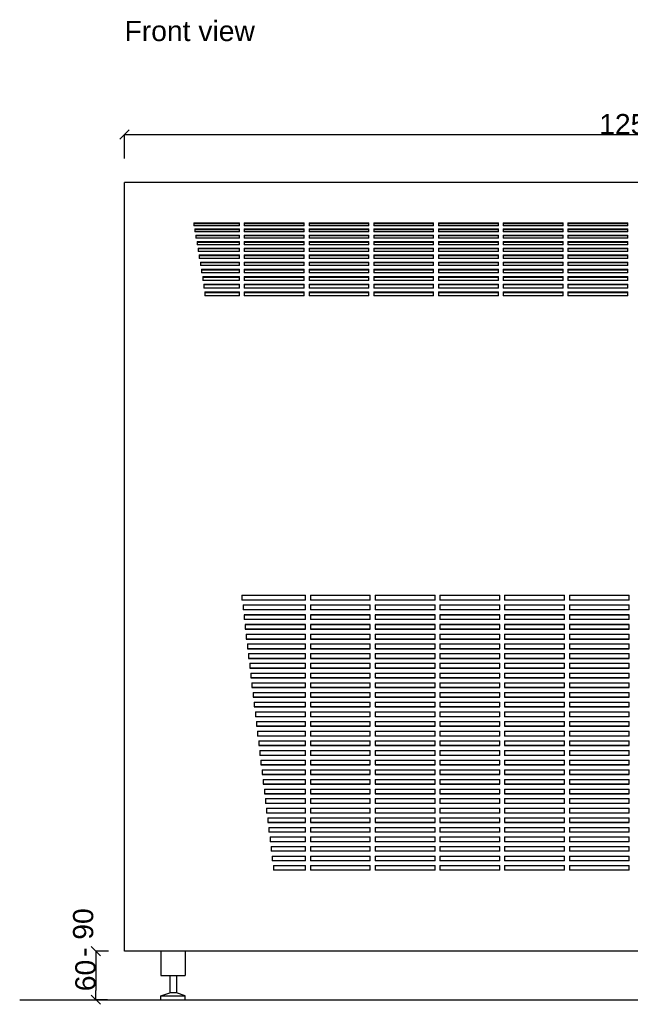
# Model space of a CAD drawing. Extents: x -170 to 4180, y -66 to 2750.
# Tile 1 of 5: x -130 to 625, y -66 to 1151. Entities that reach past the tile are written whole.
import ezdxf

# ---------------------------------------------------------------- set-up
doc = ezdxf.new("R2010")
doc.units = 0
doc.header["$MEASUREMENT"] = 0
for name, color, linetype in [('Osa(ISO)', 7, 'Continuous'), ('Textové bloky', 7, 'Continuous'), ('Viditelné hrany(ISO)', 7, 'Continuous'), ('Čáry', 7, 'Continuous')]:
    doc.layers.add(name, color=color, linetype=linetype)
doc.styles.add('GENERATED_STYLE_1', font='ARIAL.ttf')
doc.styles.add('GENERATED_STYLE_2', font='ARIAL.ttf')
doc.dimstyles.new('Peter', dxfattribs={"dimtxt": 25, "dimasz": 11.4, "dimexe": 0.18, "dimexo": 0, "dimgap": 0.09, "dimtad": 1, "dimdec": 0, "dimlfac": 0.9995, "dimzin": 0, "dimdsep": 46, "dimtxsty": 'GENERATED_STYLE_1', "dimblk": 'ARROWHEAD_6', "dimblk1": 'ARROWHEAD_6', "dimblk2": 'ARROWHEAD_6', "dimcen": 0.09, "dimclrd": 7, "dimclre": 7, "dimclrt": 7, "dimazin": 0, "dimtfac": 1, "dimtdec": 4, "dimtmove": 0, "dimatfit": 0, "dimfxl": 1, "dimtolj": 1, "dimtzin": 0, "dimarcsym": 0})

# ---------------------------------------------------------------- blocks, each defined once
blk = doc.blocks.new('ARROWHEAD_6')
at = {"color": 0, "linetype": 'Continuous'}
for p, q in [((0, 0), (-1, 0)), ((-0.5, -0.5), (0.5, 0.5))]:
    blk.add_line(p, q, dxfattribs=at)
blk = doc.blocks.new('*D80')
at = {"color": 7, "linetype": 'Continuous', "lineweight": -2}
for p, q in [((-20, 0), (-35.6, 0)), ((-35.4, -11.4), (-35.4, -48.5)), ((-20.9, -59.9), (-35.6, -59.9))]:
    blk.add_line(p, q, dxfattribs=at)
at = {"layer": 'Defpoints', "color": 0}
for p in [(-20, 0), (-35.4, -59.9), (-20.9, -59.9)]:
    blk.add_point(p, dxfattribs=at)
at = {"color": 7, "lineweight": -2, "xscale": 11.4, "yscale": 11.4, "zscale": 11.4}
for p, rotation in [((-35.4, 0), 90), ((-35.4, -59.9), 270)]:
    blk.add_blockref('ARROWHEAD_6', p, dxfattribs=dict(at, rotation=rotation))
at = {"color": 7, "linetype": 'Continuous', "lineweight": 0, "insert": (-48.2, -30), "char_height": 25, "attachment_point": 5, "rotation": 90, "style": 'GENERATED_STYLE_1'}
blk.add_mtext('\\A1;60', dxfattribs=at)
blk = doc.blocks.new('*D82')
at = {"color": 7, "linetype": 'Continuous', "lineweight": -2}
for p, q in [((0, 979.7), (0, 1009.6)), ((11.4, 1009.4), (1239.4, 1009.4)), ((1250.8, 978.1), (1250.8, 1009.6))]:
    blk.add_line(p, q, dxfattribs=at)
at = {"layer": 'Defpoints', "color": 0}
for p in [(1250.8, 1009.4), (0, 979.7), (1250.8, 978.1)]:
    blk.add_point(p, dxfattribs=at)
at = {"color": 7, "lineweight": -2, "xscale": 11.4, "yscale": 11.4, "zscale": 11.4, "rotation": 180}
blk.add_blockref('ARROWHEAD_6', (0, 1009.4), dxfattribs=at)
at = {"color": 7, "lineweight": -2, "xscale": 11.4, "yscale": 11.4, "zscale": 11.4}
blk.add_blockref('ARROWHEAD_6', (1250.8, 1009.4), dxfattribs=at)
at = {"color": 7, "linetype": 'Continuous', "lineweight": 0, "insert": (625.4, 1022.2), "char_height": 25, "attachment_point": 5, "style": 'GENERATED_STYLE_1'}
blk.add_mtext('\\A1;1250', dxfattribs=at)

msp = doc.modelspace()

# ---------------------------------------------------------------- linework, layer by layer
at = {"layer": 'Osa(ISO)', "color": 7, "linetype": 'Continuous'}
for p, q in [((45, 0), (45, -30)), ((75, 0), (75, -30)), ((45, -30), (75, -30)), ((56, -30), (56, -51.6)), ((64, -30), (64, -51.6)), ((45, -55), (56, -51.6)), ((45, -60), (45, -55)), ((45, -55), (75, -55)), ((45, -60), (75, -60)), ((64, -51.6), (56, -51.6)), ((75, -55), (64, -51.6)), ((75, -60), (75, -55))]:
    msp.add_line(p, q, dxfattribs=at)
at = {"layer": 'Viditelné hrany(ISO)', "color": 7, "linetype": 'Continuous'}
for p, q in [((1250, 950), (0, 950)), ((0, 949.8), (0, 950)), ((0, 716), (0, 949.8)), ((85.5, 900.4), (142, 900.4)), ((85.5, 900.4), (85.5, 896.7)), ((142, 899.2), (85.5, 899.2)), ((142, 896.7), (85.5, 896.7)), ((86.9, 892.9), (142, 892.9)), ((86.9, 892.9), (86.9, 889.1)), ((142, 891.8), (86.9, 891.8)), ((142, 889.1), (86.9, 889.1)), ((142, 896.7), (142, 900.4)), ((142, 889.1), (142, 892.9)), ((148, 900.4), (222, 900.4)), ((148, 900.4), (148, 896.7)), ((222, 899.2), (148, 899.2)), ((222, 896.7), (148, 896.7)), ((148, 892.9), (222, 892.9)), ((148, 892.9), (148, 889.1)), ((222, 891.8), (148, 891.8)), ((222, 889.1), (148, 889.1)), ((222, 896.7), (222, 900.4)), ((222, 889.1), (222, 892.9)), ((228, 900.4), (302, 900.4)), ((228, 900.4), (228, 896.7)), ((302, 899.2), (228, 899.2)), ((302, 896.7), (228, 896.7)), ((228, 892.9), (302, 892.9)), ((228, 892.9), (228, 889.1)), ((302, 891.8), (228, 891.8)), ((302, 889.1), (228, 889.1)), ((302, 896.7), (302, 900.4)), ((302, 889.1), (302, 892.9)), ((308, 900.4), (382, 900.4)), ((308, 900.4), (308, 896.7)), ((382, 899.2), (308, 899.2)), ((382, 896.7), (308, 896.7)), ((308, 892.9), (382, 892.9)), ((308, 892.9), (308, 889.1)), ((382, 891.8), (308, 891.8)), ((382, 889.1), (308, 889.1)), ((382, 896.7), (382, 900.4)), ((382, 889.1), (382, 892.9)), ((388, 900.4), (462, 900.4)), ((388, 900.4), (388, 896.7)), ((462, 899.2), (388, 899.2)), ((462, 896.7), (388, 896.7)), ((388, 892.9), (462, 892.9)), ((388, 892.9), (388, 889.1)), ((462, 891.8), (388, 891.8)), ((462, 889.1), (388, 889.1)), ((462, 896.7), (462, 900.4)), ((462, 889.1), (462, 892.9)), ((468, 900.4), (542, 900.4)), ((468, 900.4), (468, 896.7)), ((542, 899.2), (468, 899.2)), ((542, 896.7), (468, 896.7)), ((468, 892.9), (542, 892.9)), ((468, 892.9), (468, 889.1)), ((542, 891.8), (468, 891.8)), ((542, 889.1), (468, 889.1)), ((542, 896.7), (542, 900.4)), ((542, 889.1), (542, 892.9)), ((548, 900.4), (622, 900.4)), ((548, 900.4), (548, 896.7)), ((622, 899.2), (548, 899.2)), ((622, 896.7), (548, 896.7)), ((548, 892.9), (622, 892.9)), ((548, 892.9), (548, 889.1)), ((622, 891.8), (548, 891.8)), ((622, 889.1), (548, 889.1)), ((622, 896.7), (622, 900.4)), ((622, 889.1), (622, 892.9)), ((88.3, 885.2), (142, 885.2)), ((88.3, 885.2), (88.3, 881.3)), ((142, 884.1), (88.3, 884.1)), ((142, 881.3), (88.3, 881.3)), ((89.7, 877.3), (142, 877.3)), ((89.7, 877.3), (89.7, 873.2)), ((142, 881.3), (142, 885.2)), ((142, 873.2), (142, 877.3)), ((148, 885.2), (222, 885.2)), ((148, 885.2), (148, 881.3)), ((222, 884.1), (148, 884.1)), ((222, 881.3), (148, 881.3)), ((148, 877.3), (222, 877.3)), ((148, 877.3), (148, 873.2)), ((222, 881.3), (222, 885.2)), ((222, 873.2), (222, 877.3)), ((228, 885.2), (302, 885.2)), ((228, 885.2), (228, 881.3)), ((302, 884.1), (228, 884.1)), ((302, 881.3), (228, 881.3)), ((228, 877.3), (302, 877.3)), ((228, 877.3), (228, 873.2)), ((302, 881.3), (302, 885.2)), ((302, 873.2), (302, 877.3)), ((308, 885.2), (382, 885.2)), ((308, 885.2), (308, 881.3)), ((382, 884.1), (308, 884.1)), ((382, 881.3), (308, 881.3)), ((308, 877.3), (382, 877.3)), ((308, 877.3), (308, 873.2)), ((382, 881.3), (382, 885.2)), ((382, 873.2), (382, 877.3)), ((388, 885.2), (462, 885.2)), ((388, 885.2), (388, 881.3)), ((462, 884.1), (388, 884.1)), ((462, 881.3), (388, 881.3)), ((388, 877.3), (462, 877.3)), ((388, 877.3), (388, 873.2)), ((462, 881.3), (462, 885.2)), ((462, 873.2), (462, 877.3)), ((468, 885.2), (542, 885.2)), ((468, 885.2), (468, 881.3)), ((542, 884.1), (468, 884.1)), ((542, 881.3), (468, 881.3)), ((468, 877.3), (542, 877.3)), ((468, 877.3), (468, 873.2)), ((542, 881.3), (542, 885.2)), ((542, 873.2), (542, 877.3)), ((548, 885.2), (622, 885.2)), ((548, 885.2), (548, 881.3)), ((622, 884.1), (548, 884.1)), ((622, 881.3), (548, 881.3)), ((548, 877.3), (622, 877.3)), ((548, 877.3), (548, 873.2)), ((622, 881.3), (622, 885.2)), ((622, 873.2), (622, 877.3)), ((142, 876.2), (89.7, 876.2)), ((142, 873.2), (89.7, 873.2)), ((91.1, 869), (142, 869)), ((91.1, 869), (91.1, 864.8)), ((142, 868), (91.1, 868)), ((142, 864.8), (91.1, 864.8)), ((142, 864.8), (142, 869)), ((222, 876.2), (148, 876.2)), ((222, 873.2), (148, 873.2)), ((148, 869), (222, 869)), ((148, 869), (148, 864.8)), ((222, 868), (148, 868)), ((222, 864.8), (148, 864.8)), ((222, 864.8), (222, 869)), ((302, 876.2), (228, 876.2)), ((302, 873.2), (228, 873.2)), ((228, 869), (302, 869)), ((228, 869), (228, 864.8)), ((302, 868), (228, 868)), ((302, 864.8), (228, 864.8)), ((302, 864.8), (302, 869)), ((382, 876.2), (308, 876.2)), ((382, 873.2), (308, 873.2)), ((308, 869), (382, 869)), ((308, 869), (308, 864.8)), ((382, 868), (308, 868)), ((382, 864.8), (308, 864.8)), ((382, 864.8), (382, 869)), ((462, 876.2), (388, 876.2)), ((462, 873.2), (388, 873.2)), ((388, 869), (462, 869)), ((388, 869), (388, 864.8)), ((462, 868), (388, 868)), ((462, 864.8), (388, 864.8)), ((462, 864.8), (462, 869)), ((542, 876.2), (468, 876.2)), ((542, 873.2), (468, 873.2)), ((468, 869), (542, 869)), ((468, 869), (468, 864.8)), ((542, 868), (468, 868)), ((542, 864.8), (468, 864.8)), ((542, 864.8), (542, 869)), ((622, 876.2), (548, 876.2)), ((622, 873.2), (548, 873.2)), ((548, 869), (622, 869)), ((548, 869), (548, 864.8)), ((622, 868), (548, 868)), ((622, 864.8), (548, 864.8)), ((622, 864.8), (622, 869)), ((92.4, 860.6), (142, 860.6)), ((92.4, 860.6), (92.4, 856.3)), ((142, 859.5), (92.4, 859.5)), ((142, 856.3), (92.4, 856.3)), ((142, 856.3), (142, 860.6)), ((148, 860.6), (222, 860.6)), ((148, 860.6), (148, 856.3)), ((222, 859.5), (148, 859.5)), ((222, 856.3), (148, 856.3)), ((222, 856.3), (222, 860.6)), ((228, 860.6), (302, 860.6)), ((228, 860.6), (228, 856.3)), ((302, 859.5), (228, 859.5)), ((302, 856.3), (228, 856.3)), ((302, 856.3), (302, 860.6)), ((308, 860.6), (382, 860.6)), ((308, 860.6), (308, 856.3)), ((382, 859.5), (308, 859.5)), ((382, 856.3), (308, 856.3)), ((382, 856.3), (382, 860.6)), ((388, 860.6), (462, 860.6)), ((388, 860.6), (388, 856.3)), ((462, 859.5), (388, 859.5)), ((462, 856.3), (388, 856.3)), ((462, 856.3), (462, 860.6)), ((468, 860.6), (542, 860.6)), ((468, 860.6), (468, 856.3)), ((542, 859.5), (468, 859.5)), ((542, 856.3), (468, 856.3)), ((542, 856.3), (542, 860.6)), ((548, 860.6), (622, 860.6)), ((548, 860.6), (548, 856.3)), ((622, 859.5), (548, 859.5)), ((622, 856.3), (548, 856.3)), ((622, 856.3), (622, 860.6)), ((93.8, 851.9), (142, 851.9)), ((93.8, 851.9), (93.8, 847.5)), ((142, 850.9), (93.8, 850.9)), ((142, 847.5), (93.8, 847.5)), ((95.2, 843), (142, 843)), ((95.2, 843), (95.2, 838.4)), ((142, 842), (95.2, 842)), ((142, 847.5), (142, 851.9)), ((142, 838.4), (142, 843)), ((148, 851.9), (222, 851.9)), ((148, 851.9), (148, 847.5)), ((222, 850.9), (148, 850.9)), ((222, 847.5), (148, 847.5)), ((148, 843), (222, 843)), ((148, 843), (148, 838.4)), ((222, 842), (148, 842)), ((222, 847.5), (222, 851.9)), ((222, 838.4), (222, 843)), ((228, 851.9), (302, 851.9)), ((228, 851.9), (228, 847.5)), ((302, 850.9), (228, 850.9)), ((302, 847.5), (228, 847.5)), ((228, 843), (302, 843)), ((228, 843), (228, 838.4)), ((302, 842), (228, 842)), ((302, 847.5), (302, 851.9)), ((302, 838.4), (302, 843)), ((308, 851.9), (382, 851.9)), ((308, 851.9), (308, 847.5)), ((382, 850.9), (308, 850.9)), ((382, 847.5), (308, 847.5)), ((308, 843), (382, 843)), ((308, 843), (308, 838.4)), ((382, 842), (308, 842)), ((382, 847.5), (382, 851.9)), ((382, 838.4), (382, 843)), ((388, 851.9), (462, 851.9)), ((388, 851.9), (388, 847.5)), ((462, 850.9), (388, 850.9)), ((462, 847.5), (388, 847.5)), ((388, 843), (462, 843)), ((388, 843), (388, 838.4)), ((462, 842), (388, 842)), ((462, 847.5), (462, 851.9)), ((462, 838.4), (462, 843)), ((468, 851.9), (542, 851.9)), ((468, 851.9), (468, 847.5)), ((542, 850.9), (468, 850.9)), ((542, 847.5), (468, 847.5)), ((468, 843), (542, 843)), ((468, 843), (468, 838.4)), ((542, 842), (468, 842)), ((542, 847.5), (542, 851.9)), ((542, 838.4), (542, 843)), ((548, 851.9), (622, 851.9)), ((548, 851.9), (548, 847.5)), ((622, 850.9), (548, 850.9)), ((622, 847.5), (548, 847.5)), ((548, 843), (622, 843)), ((548, 843), (548, 838.4)), ((622, 842), (548, 842)), ((622, 847.5), (622, 851.9)), ((622, 838.4), (622, 843)), ((142, 838.4), (95.2, 838.4)), ((96.6, 833.8), (142, 833.8)), ((96.6, 833.8), (96.6, 829.2)), ((142, 832.9), (96.6, 832.9)), ((142, 829.2), (96.6, 829.2)), ((142, 829.2), (142, 833.8)), ((222, 838.4), (148, 838.4)), ((148, 833.8), (222, 833.8)), ((148, 833.8), (148, 829.2)), ((222, 832.9), (148, 832.9)), ((222, 829.2), (148, 829.2)), ((222, 829.2), (222, 833.8)), ((302, 838.4), (228, 838.4)), ((228, 833.8), (302, 833.8)), ((228, 833.8), (228, 829.2)), ((302, 832.9), (228, 832.9)), ((302, 829.2), (228, 829.2)), ((302, 829.2), (302, 833.8)), ((382, 838.4), (308, 838.4)), ((308, 833.8), (382, 833.8)), ((308, 833.8), (308, 829.2)), ((382, 832.9), (308, 832.9)), ((382, 829.2), (308, 829.2)), ((382, 829.2), (382, 833.8)), ((462, 838.4), (388, 838.4)), ((388, 833.8), (462, 833.8)), ((388, 833.8), (388, 829.2)), ((462, 832.9), (388, 832.9)), ((462, 829.2), (388, 829.2)), ((462, 829.2), (462, 833.8)), ((542, 838.4), (468, 838.4)), ((468, 833.8), (542, 833.8)), ((468, 833.8), (468, 829.2)), ((542, 832.9), (468, 832.9)), ((542, 829.2), (468, 829.2)), ((542, 829.2), (542, 833.8)), ((622, 838.4), (548, 838.4)), ((548, 833.8), (622, 833.8)), ((548, 833.8), (548, 829.2)), ((622, 832.9), (548, 832.9)), ((622, 829.2), (548, 829.2)), ((622, 829.2), (622, 833.8)), ((98, 824.5), (142, 824.5)), ((98, 824.5), (98, 819.7)), ((142, 823.5), (98, 823.5)), ((142, 819.7), (98, 819.7)), ((142, 819.7), (142, 824.5)), ((148, 824.5), (222, 824.5)), ((148, 824.5), (148, 819.7)), ((222, 823.5), (148, 823.5)), ((222, 819.7), (148, 819.7)), ((222, 819.7), (222, 824.5)), ((228, 824.5), (302, 824.5)), ((228, 824.5), (228, 819.7)), ((302, 823.5), (228, 823.5)), ((302, 819.7), (228, 819.7)), ((302, 819.7), (302, 824.5)), ((308, 824.5), (382, 824.5)), ((308, 824.5), (308, 819.7)), ((382, 823.5), (308, 823.5)), ((382, 819.7), (308, 819.7)), ((382, 819.7), (382, 824.5)), ((388, 824.5), (462, 824.5)), ((388, 824.5), (388, 819.7)), ((462, 823.5), (388, 823.5)), ((462, 819.7), (388, 819.7)), ((462, 819.7), (462, 824.5)), ((468, 824.5), (542, 824.5)), ((468, 824.5), (468, 819.7)), ((542, 823.5), (468, 823.5)), ((542, 819.7), (468, 819.7)), ((542, 819.7), (542, 824.5)), ((548, 824.5), (622, 824.5)), ((548, 824.5), (548, 819.7)), ((622, 823.5), (548, 823.5)), ((622, 819.7), (548, 819.7)), ((622, 819.7), (622, 824.5)), ((99.4, 814.9), (142, 814.9)), ((99.4, 814.9), (99.4, 810)), ((142, 814), (99.4, 814)), ((142, 810), (99.4, 810)), ((142, 810), (142, 814.9)), ((148, 814.9), (222, 814.9)), ((148, 814.9), (148, 810)), ((222, 814), (148, 814)), ((222, 810), (148, 810)), ((222, 810), (222, 814.9)), ((228, 814.9), (302, 814.9)), ((228, 814.9), (228, 810)), ((302, 814), (228, 814)), ((302, 810), (228, 810)), ((302, 810), (302, 814.9)), ((308, 814.9), (382, 814.9)), ((308, 814.9), (308, 810)), ((382, 814), (308, 814)), ((382, 810), (308, 810)), ((382, 810), (382, 814.9)), ((388, 814.9), (462, 814.9)), ((388, 814.9), (388, 810)), ((462, 814), (388, 814)), ((462, 810), (388, 810)), ((462, 810), (462, 814.9)), ((468, 814.9), (542, 814.9)), ((468, 814.9), (468, 810)), ((542, 814), (468, 814)), ((542, 810), (468, 810)), ((542, 810), (542, 814.9)), ((548, 814.9), (622, 814.9)), ((548, 814.9), (548, 810)), ((622, 814), (548, 814)), ((622, 810), (548, 810)), ((622, 810), (622, 814.9)), ((0, 450), (0, 716)), ((0, 1.4), (0, 450)), ((145, 440), (223.7, 440)), ((145, 440), (145, 434)), ((223.7, 439.9), (145, 439.9)), ((223.7, 434), (223.7, 440)), ((229.7, 440), (303.7, 440)), ((229.7, 440), (229.7, 434)), ((303.7, 439.9), (229.7, 439.9)), ((303.7, 434), (303.7, 440)), ((309.7, 440), (383.7, 440)), ((309.7, 440), (309.7, 434)), ((383.7, 439.9), (309.7, 439.9)), ((383.7, 434), (383.7, 440)), ((389.7, 440), (463.7, 440)), ((389.7, 440), (389.7, 434)), ((463.7, 439.9), (389.7, 439.9)), ((463.7, 434), (463.7, 440)), ((469.7, 440), (543.7, 440)), ((469.7, 440), (469.7, 434)), ((543.7, 439.9), (469.7, 439.9)), ((543.7, 434), (543.7, 440)), ((549.7, 440), (623.7, 440)), ((549.7, 440), (549.7, 434)), ((623.7, 439.9), (549.7, 439.9)), ((623.7, 434), (623.7, 440)), ((223.7, 434), (145, 434)), ((146.4, 428), (223.7, 428)), ((146.4, 428), (146.4, 422)), ((223.7, 427.9), (146.4, 427.9)), ((223.7, 422), (223.7, 428)), ((303.7, 434), (229.7, 434)), ((229.7, 428), (303.7, 428)), ((229.7, 428), (229.7, 422)), ((303.7, 427.9), (229.7, 427.9)), ((303.7, 422), (303.7, 428)), ((383.7, 434), (309.7, 434)), ((309.7, 428), (309.7, 422)), ((309.7, 428), (383.7, 428)), ((383.7, 427.9), (309.7, 427.9)), ((383.7, 422), (383.7, 428)), ((463.7, 434), (389.7, 434)), ((389.7, 428), (389.7, 422)), ((389.7, 428), (463.7, 428)), ((463.7, 427.9), (389.7, 427.9)), ((463.7, 422), (463.7, 428)), ((543.7, 434), (469.7, 434)), ((469.7, 428), (469.7, 422)), ((469.7, 428), (543.7, 428)), ((543.7, 427.9), (469.7, 427.9)), ((543.7, 422), (543.7, 428)), ((623.7, 434), (549.7, 434)), ((549.7, 428), (623.7, 428)), ((549.7, 428), (549.7, 422)), ((623.7, 427.9), (549.7, 427.9)), ((623.7, 422), (623.7, 428)), ((223.7, 422), (146.4, 422)), ((147.8, 415.9), (223.7, 415.9)), ((223.7, 415.9), (147.8, 415.9)), ((147.8, 415.9), (147.8, 409.9)), ((223.7, 409.9), (223.7, 415.9)), ((303.7, 422), (229.7, 422)), ((229.7, 415.9), (303.7, 415.9)), ((303.7, 415.9), (229.7, 415.9)), ((229.7, 415.9), (229.7, 409.9)), ((303.7, 409.9), (303.7, 415.9)), ((383.7, 422), (309.7, 422)), ((309.7, 415.9), (309.7, 409.9)), ((309.7, 415.9), (383.7, 415.9)), ((383.7, 415.9), (309.7, 415.9)), ((383.7, 409.9), (383.7, 415.9)), ((463.7, 422), (389.7, 422)), ((389.7, 415.9), (389.7, 409.9)), ((389.7, 415.9), (463.7, 415.9)), ((463.7, 415.9), (389.7, 415.9)), ((463.7, 409.9), (463.7, 415.9)), ((543.7, 422), (469.7, 422)), ((469.7, 415.9), (469.7, 409.9)), ((469.7, 415.9), (543.7, 415.9)), ((543.7, 415.9), (469.7, 415.9)), ((543.7, 409.9), (543.7, 415.9)), ((623.7, 422), (549.7, 422)), ((549.7, 415.9), (623.7, 415.9)), ((623.7, 415.9), (549.7, 415.9)), ((549.7, 415.9), (549.7, 409.9)), ((623.7, 409.9), (623.7, 415.9)), ((223.7, 409.9), (147.8, 409.9)), ((149.2, 403.9), (223.7, 403.9)), ((223.7, 403.9), (149.2, 403.9)), ((149.2, 403.9), (149.2, 397.9)), ((223.7, 397.9), (223.7, 403.9)), ((303.7, 409.9), (229.7, 409.9)), ((229.7, 403.9), (303.7, 403.9)), ((303.7, 403.9), (229.7, 403.9)), ((229.7, 403.9), (229.7, 397.9)), ((303.7, 397.9), (303.7, 403.9)), ((383.7, 409.9), (309.7, 409.9)), ((309.7, 403.9), (309.7, 397.9)), ((309.7, 403.9), (383.7, 403.9)), ((383.7, 403.9), (309.7, 403.9)), ((383.7, 397.9), (383.7, 403.9)), ((463.7, 409.9), (389.7, 409.9)), ((389.7, 403.9), (389.7, 397.9)), ((389.7, 403.9), (463.7, 403.9)), ((463.7, 403.9), (389.7, 403.9)), ((463.7, 397.9), (463.7, 403.9)), ((543.7, 409.9), (469.7, 409.9)), ((469.7, 403.9), (469.7, 397.9)), ((469.7, 403.9), (543.7, 403.9)), ((543.7, 403.9), (469.7, 403.9)), ((543.7, 397.9), (543.7, 403.9)), ((623.7, 409.9), (549.7, 409.9)), ((549.7, 403.9), (623.7, 403.9)), ((623.7, 403.9), (549.7, 403.9)), ((549.7, 403.9), (549.7, 397.9)), ((623.7, 397.9), (623.7, 403.9)), ((223.7, 397.9), (149.2, 397.9)), ((149.2, 397.9), (223.7, 397.9)), ((150.5, 391.9), (223.7, 391.9)), ((150.5, 391.9), (150.5, 385.9)), ((223.7, 385.9), (223.7, 391.9)), ((303.7, 397.9), (229.7, 397.9)), ((229.7, 397.9), (303.7, 397.9)), ((229.7, 391.9), (303.7, 391.9)), ((229.7, 391.9), (229.7, 385.9)), ((303.7, 385.9), (303.7, 391.9)), ((383.7, 397.9), (309.7, 397.9)), ((309.7, 397.9), (383.7, 397.9)), ((309.7, 391.9), (309.7, 385.9)), ((309.7, 391.9), (383.7, 391.9)), ((383.7, 385.9), (383.7, 391.9)), ((463.7, 397.9), (389.7, 397.9)), ((389.7, 397.9), (463.7, 397.9)), ((389.7, 391.9), (389.7, 385.9)), ((389.7, 391.9), (463.7, 391.9)), ((463.7, 385.9), (463.7, 391.9)), ((543.7, 397.9), (469.7, 397.9)), ((469.7, 397.9), (543.7, 397.9)), ((469.7, 391.9), (469.7, 385.9)), ((469.7, 391.9), (543.7, 391.9)), ((543.7, 385.9), (543.7, 391.9)), ((623.7, 397.9), (549.7, 397.9)), ((549.7, 397.9), (623.7, 397.9)), ((549.7, 391.9), (623.7, 391.9)), ((549.7, 391.9), (549.7, 385.9)), ((623.7, 385.9), (623.7, 391.9)), ((223.7, 385.9), (150.5, 385.9)), ((150.5, 385.9), (223.7, 385.9)), ((151.9, 379.9), (223.7, 379.9)), ((151.9, 379.9), (151.9, 373.9)), ((223.7, 373.9), (223.7, 379.9)), ((303.7, 385.9), (229.7, 385.9)), ((229.7, 385.9), (303.7, 385.9)), ((229.7, 379.9), (303.7, 379.9)), ((229.7, 379.9), (229.7, 373.9)), ((303.7, 373.9), (303.7, 379.9)), ((383.7, 385.9), (309.7, 385.9)), ((309.7, 385.9), (383.7, 385.9)), ((309.7, 379.9), (309.7, 373.9)), ((309.7, 379.9), (383.7, 379.9)), ((383.7, 373.9), (383.7, 379.9)), ((463.7, 385.9), (389.7, 385.9)), ((389.7, 385.9), (463.7, 385.9)), ((389.7, 379.9), (389.7, 373.9)), ((389.7, 379.9), (463.7, 379.9)), ((463.7, 373.9), (463.7, 379.9)), ((543.7, 385.9), (469.7, 385.9)), ((469.7, 385.9), (543.7, 385.9)), ((469.7, 379.9), (469.7, 373.9)), ((469.7, 379.9), (543.7, 379.9)), ((543.7, 373.9), (543.7, 379.9)), ((623.7, 385.9), (549.7, 385.9)), ((549.7, 385.9), (623.7, 385.9)), ((549.7, 379.9), (623.7, 379.9)), ((549.7, 379.9), (549.7, 373.9)), ((623.7, 373.9), (623.7, 379.9)), ((223.7, 373.9), (151.9, 373.9)), ((151.9, 373.9), (223.7, 373.9)), ((153.3, 367.9), (223.7, 367.9)), ((153.3, 367.9), (153.3, 361.9)), ((223.7, 361.9), (223.7, 367.9)), ((303.7, 373.9), (229.7, 373.9)), ((229.7, 373.9), (303.7, 373.9)), ((229.7, 367.9), (303.7, 367.9)), ((229.7, 367.9), (229.7, 361.9)), ((303.7, 361.9), (303.7, 367.9)), ((383.7, 373.9), (309.7, 373.9)), ((309.7, 373.9), (383.7, 373.9)), ((309.7, 367.9), (309.7, 361.9)), ((309.7, 367.9), (383.7, 367.9)), ((383.7, 361.9), (383.7, 367.9)), ((463.7, 373.9), (389.7, 373.9)), ((389.7, 373.9), (463.7, 373.9)), ((389.7, 367.9), (389.7, 361.9)), ((389.7, 367.9), (463.7, 367.9)), ((463.7, 361.9), (463.7, 367.9)), ((543.7, 373.9), (469.7, 373.9)), ((469.7, 373.9), (543.7, 373.9)), ((469.7, 367.9), (469.7, 361.9)), ((469.7, 367.9), (543.7, 367.9)), ((543.7, 361.9), (543.7, 367.9)), ((623.7, 373.9), (549.7, 373.9)), ((549.7, 373.9), (623.7, 373.9)), ((549.7, 367.9), (623.7, 367.9)), ((549.7, 367.9), (549.7, 361.9)), ((623.7, 361.9), (623.7, 367.9)), ((223.7, 361.9), (153.3, 361.9)), ((153.3, 361.9), (223.7, 361.9)), ((154.7, 355.9), (223.7, 355.9)), ((154.7, 355.9), (154.7, 349.9)), ((223.7, 349.9), (223.7, 355.9)), ((303.7, 361.9), (229.7, 361.9)), ((229.7, 361.9), (303.7, 361.9)), ((229.7, 355.9), (303.7, 355.9)), ((229.7, 355.9), (229.7, 349.9)), ((303.7, 349.9), (303.7, 355.9)), ((383.7, 361.9), (309.7, 361.9)), ((309.7, 361.9), (383.7, 361.9)), ((309.7, 355.9), (309.7, 349.9)), ((309.7, 355.9), (383.7, 355.9)), ((383.7, 349.9), (383.7, 355.9)), ((463.7, 361.9), (389.7, 361.9)), ((389.7, 361.9), (463.7, 361.9)), ((389.7, 355.9), (389.7, 349.9)), ((389.7, 355.9), (463.7, 355.9)), ((463.7, 349.9), (463.7, 355.9)), ((543.7, 361.9), (469.7, 361.9)), ((469.7, 361.9), (543.7, 361.9)), ((469.7, 355.9), (469.7, 349.9)), ((469.7, 355.9), (543.7, 355.9)), ((543.7, 349.9), (543.7, 355.9)), ((623.7, 361.9), (549.7, 361.9)), ((549.7, 361.9), (623.7, 361.9)), ((549.7, 355.9), (623.7, 355.9)), ((549.7, 355.9), (549.7, 349.9)), ((623.7, 349.9), (623.7, 355.9)), ((223.7, 349.9), (154.7, 349.9)), ((154.7, 349.9), (223.7, 349.9)), ((156.1, 343.9), (223.7, 343.9)), ((156.1, 343.9), (156.1, 337.9)), ((223.7, 337.9), (223.7, 343.9)), ((303.7, 349.9), (229.7, 349.9)), ((229.7, 349.9), (303.7, 349.9)), ((229.7, 343.9), (303.7, 343.9)), ((229.7, 343.9), (229.7, 337.9)), ((303.7, 337.9), (303.7, 343.9)), ((383.7, 349.9), (309.7, 349.9)), ((309.7, 349.9), (383.7, 349.9)), ((309.7, 343.9), (309.7, 337.9)), ((309.7, 343.9), (383.7, 343.9)), ((383.7, 337.9), (383.7, 343.9)), ((463.7, 349.9), (389.7, 349.9)), ((389.7, 349.9), (463.7, 349.9)), ((389.7, 343.9), (389.7, 337.9)), ((389.7, 343.9), (463.7, 343.9)), ((463.7, 337.9), (463.7, 343.9)), ((543.7, 349.9), (469.7, 349.9)), ((469.7, 349.9), (543.7, 349.9)), ((469.7, 343.9), (469.7, 337.9)), ((469.7, 343.9), (543.7, 343.9)), ((543.7, 337.9), (543.7, 343.9)), ((623.7, 349.9), (549.7, 349.9)), ((549.7, 349.9), (623.7, 349.9)), ((549.7, 343.9), (623.7, 343.9)), ((549.7, 343.9), (549.7, 337.9)), ((623.7, 337.9), (623.7, 343.9)), ((156.1, 338), (223.7, 338)), ((223.7, 337.9), (156.1, 337.9)), ((157.5, 331.9), (223.7, 331.9)), ((157.5, 331.9), (157.5, 325.9)), ((223.7, 325.9), (223.7, 331.9)), ((229.7, 338), (303.7, 338)), ((303.7, 337.9), (229.7, 337.9)), ((229.7, 331.9), (303.7, 331.9)), ((229.7, 331.9), (229.7, 325.9)), ((303.7, 325.9), (303.7, 331.9)), ((309.7, 338), (383.7, 338)), ((383.7, 337.9), (309.7, 337.9)), ((309.7, 331.9), (309.7, 325.9)), ((309.7, 331.9), (383.7, 331.9)), ((383.7, 325.9), (383.7, 331.9)), ((389.7, 338), (463.7, 338)), ((463.7, 337.9), (389.7, 337.9)), ((389.7, 331.9), (389.7, 325.9)), ((389.7, 331.9), (463.7, 331.9)), ((463.7, 325.9), (463.7, 331.9)), ((469.7, 338), (543.7, 338)), ((543.7, 337.9), (469.7, 337.9)), ((469.7, 331.9), (469.7, 325.9)), ((469.7, 331.9), (543.7, 331.9)), ((543.7, 325.9), (543.7, 331.9)), ((549.7, 338), (623.7, 338)), ((623.7, 337.9), (549.7, 337.9)), ((549.7, 331.9), (623.7, 331.9)), ((549.7, 331.9), (549.7, 325.9)), ((623.7, 325.9), (623.7, 331.9)), ((157.5, 326), (223.7, 326)), ((223.7, 325.9), (157.5, 325.9)), ((158.9, 319.9), (223.7, 319.9)), ((158.9, 319.9), (158.9, 313.9)), ((223.7, 313.9), (223.7, 319.9)), ((229.7, 326), (303.7, 326)), ((303.7, 325.9), (229.7, 325.9)), ((229.7, 319.9), (303.7, 319.9)), ((229.7, 319.9), (229.7, 313.9)), ((303.7, 313.9), (303.7, 319.9)), ((309.7, 326), (383.7, 326)), ((383.7, 325.9), (309.7, 325.9)), ((309.7, 319.9), (309.7, 313.9)), ((309.7, 319.9), (383.7, 319.9)), ((383.7, 313.9), (383.7, 319.9)), ((389.7, 326), (463.7, 326)), ((463.7, 325.9), (389.7, 325.9)), ((389.7, 319.9), (389.7, 313.9)), ((389.7, 319.9), (463.7, 319.9)), ((463.7, 313.9), (463.7, 319.9)), ((469.7, 326), (543.7, 326)), ((543.7, 325.9), (469.7, 325.9)), ((469.7, 319.9), (469.7, 313.9)), ((469.7, 319.9), (543.7, 319.9)), ((543.7, 313.9), (543.7, 319.9)), ((549.7, 326), (623.7, 326)), ((623.7, 325.9), (549.7, 325.9)), ((549.7, 319.9), (623.7, 319.9)), ((549.7, 319.9), (549.7, 313.9)), ((623.7, 313.9), (623.7, 319.9)), ((158.9, 314), (223.7, 314)), ((223.7, 313.9), (158.9, 313.9)), ((160.3, 307.9), (223.7, 307.9)), ((160.3, 307.9), (160.3, 301.9)), ((223.7, 301.9), (223.7, 307.9)), ((229.7, 314), (303.7, 314)), ((303.7, 313.9), (229.7, 313.9)), ((229.7, 307.9), (303.7, 307.9)), ((229.7, 307.9), (229.7, 301.9)), ((303.7, 301.9), (303.7, 307.9)), ((309.7, 314), (383.7, 314)), ((383.7, 313.9), (309.7, 313.9)), ((309.7, 307.9), (309.7, 301.9)), ((309.7, 307.9), (383.7, 307.9)), ((383.7, 301.9), (383.7, 307.9)), ((389.7, 314), (463.7, 314)), ((463.7, 313.9), (389.7, 313.9)), ((389.7, 307.9), (389.7, 301.9)), ((389.7, 307.9), (463.7, 307.9)), ((463.7, 301.9), (463.7, 307.9)), ((469.7, 314), (543.7, 314)), ((543.7, 313.9), (469.7, 313.9)), ((469.7, 307.9), (469.7, 301.9)), ((469.7, 307.9), (543.7, 307.9)), ((543.7, 301.9), (543.7, 307.9)), ((549.7, 314), (623.7, 314)), ((623.7, 313.9), (549.7, 313.9)), ((549.7, 307.9), (623.7, 307.9)), ((549.7, 307.9), (549.7, 301.9)), ((623.7, 301.9), (623.7, 307.9)), ((160.3, 302), (223.7, 302)), ((223.7, 301.9), (160.3, 301.9)), ((161.7, 295.9), (223.7, 295.9)), ((161.7, 295.9), (161.7, 289.9)), ((223.7, 289.9), (223.7, 295.9)), ((229.7, 302), (303.7, 302)), ((303.7, 301.9), (229.7, 301.9)), ((229.7, 295.9), (303.7, 295.9)), ((229.7, 295.9), (229.7, 289.9)), ((303.7, 289.9), (303.7, 295.9)), ((309.7, 302), (383.7, 302)), ((383.7, 301.9), (309.7, 301.9)), ((309.7, 295.9), (309.7, 289.9)), ((309.7, 295.9), (383.7, 295.9)), ((383.7, 289.9), (383.7, 295.9)), ((389.7, 302), (463.7, 302)), ((463.7, 301.9), (389.7, 301.9)), ((389.7, 295.9), (389.7, 289.9)), ((389.7, 295.9), (463.7, 295.9)), ((463.7, 289.9), (463.7, 295.9)), ((469.7, 302), (543.7, 302)), ((543.7, 301.9), (469.7, 301.9)), ((469.7, 295.9), (469.7, 289.9)), ((469.7, 295.9), (543.7, 295.9)), ((543.7, 289.9), (543.7, 295.9)), ((549.7, 302), (623.7, 302)), ((623.7, 301.9), (549.7, 301.9)), ((549.7, 295.9), (623.7, 295.9)), ((549.7, 295.9), (549.7, 289.9)), ((623.7, 289.9), (623.7, 295.9)), ((161.7, 290.1), (223.7, 290.1)), ((223.7, 289.9), (161.7, 289.9)), ((163.1, 283.9), (223.7, 283.9)), ((163.1, 283.9), (163.1, 278)), ((223.7, 278), (223.7, 283.9)), ((229.7, 290.1), (303.7, 290.1)), ((303.7, 289.9), (229.7, 289.9)), ((229.7, 283.9), (303.7, 283.9)), ((229.7, 283.9), (229.7, 278)), ((303.7, 278), (303.7, 283.9)), ((309.7, 290.1), (383.7, 290.1)), ((383.7, 289.9), (309.7, 289.9)), ((309.7, 283.9), (309.7, 278)), ((309.7, 283.9), (383.7, 283.9)), ((383.7, 278), (383.7, 283.9)), ((389.7, 290.1), (463.7, 290.1)), ((463.7, 289.9), (389.7, 289.9)), ((389.7, 283.9), (389.7, 278)), ((389.7, 283.9), (463.7, 283.9)), ((463.7, 278), (463.7, 283.9)), ((469.7, 290.1), (543.7, 290.1)), ((543.7, 289.9), (469.7, 289.9)), ((469.7, 283.9), (469.7, 278)), ((469.7, 283.9), (543.7, 283.9)), ((543.7, 278), (543.7, 283.9)), ((549.7, 290.1), (623.7, 290.1)), ((623.7, 289.9), (549.7, 289.9)), ((549.7, 283.9), (623.7, 283.9)), ((549.7, 283.9), (549.7, 278)), ((623.7, 278), (623.7, 283.9)), ((163.1, 278.1), (223.7, 278.1)), ((223.7, 278), (163.1, 278)), ((164.5, 272), (223.7, 272)), ((164.5, 272), (164.5, 266)), ((223.7, 266), (223.7, 272)), ((229.7, 278.1), (303.7, 278.1)), ((303.7, 278), (229.7, 278)), ((229.7, 272), (303.7, 272)), ((229.7, 272), (229.7, 266)), ((303.7, 266), (303.7, 272)), ((309.7, 278.1), (383.7, 278.1)), ((383.7, 278), (309.7, 278)), ((309.7, 272), (309.7, 266)), ((309.7, 272), (383.7, 272)), ((383.7, 266), (383.7, 272)), ((389.7, 278.1), (463.7, 278.1)), ((463.7, 278), (389.7, 278)), ((389.7, 272), (389.7, 266)), ((389.7, 272), (463.7, 272)), ((463.7, 266), (463.7, 272)), ((469.7, 278.1), (543.7, 278.1)), ((543.7, 278), (469.7, 278)), ((469.7, 272), (469.7, 266)), ((469.7, 272), (543.7, 272)), ((543.7, 266), (543.7, 272)), ((549.7, 278.1), (623.7, 278.1)), ((623.7, 278), (549.7, 278)), ((549.7, 272), (623.7, 272)), ((549.7, 272), (549.7, 266)), ((623.7, 266), (623.7, 272)), ((164.5, 266.2), (223.7, 266.2)), ((223.7, 266), (164.5, 266)), ((165.9, 260), (223.7, 260)), ((165.9, 260), (165.9, 254.1)), ((223.7, 254.1), (223.7, 260)), ((229.7, 266.2), (303.7, 266.2)), ((303.7, 266), (229.7, 266)), ((229.7, 260), (303.7, 260)), ((229.7, 260), (229.7, 254.1)), ((303.7, 254.1), (303.7, 260)), ((309.7, 266.2), (383.7, 266.2)), ((383.7, 266), (309.7, 266)), ((309.7, 260), (309.7, 254.1)), ((309.7, 260), (383.7, 260)), ((383.7, 254.1), (383.7, 260)), ((389.7, 266.2), (463.7, 266.2)), ((463.7, 266), (389.7, 266)), ((389.7, 260), (389.7, 254.1)), ((389.7, 260), (463.7, 260)), ((463.7, 254.1), (463.7, 260)), ((469.7, 266.2), (543.7, 266.2)), ((543.7, 266), (469.7, 266)), ((469.7, 260), (469.7, 254.1)), ((469.7, 260), (543.7, 260)), ((543.7, 254.1), (543.7, 260)), ((549.7, 266.2), (623.7, 266.2)), ((623.7, 266), (549.7, 266)), ((549.7, 260), (623.7, 260)), ((549.7, 260), (549.7, 254.1)), ((623.7, 254.1), (623.7, 260)), ((165.9, 254.2), (223.7, 254.2)), ((223.7, 254.1), (165.9, 254.1)), ((167.2, 248.1), (223.7, 248.1)), ((167.2, 248.1), (167.2, 242.1)), ((223.7, 242.1), (223.7, 248.1)), ((229.7, 254.2), (303.7, 254.2)), ((303.7, 254.1), (229.7, 254.1)), ((229.7, 248.1), (303.7, 248.1)), ((229.7, 248.1), (229.7, 242.1)), ((303.7, 242.1), (303.7, 248.1)), ((309.7, 254.2), (383.7, 254.2)), ((383.7, 254.1), (309.7, 254.1)), ((309.7, 248.1), (309.7, 242.1)), ((309.7, 248.1), (383.7, 248.1)), ((383.7, 242.1), (383.7, 248.1)), ((389.7, 254.2), (463.7, 254.2)), ((463.7, 254.1), (389.7, 254.1)), ((389.7, 248.1), (389.7, 242.1)), ((389.7, 248.1), (463.7, 248.1)), ((463.7, 242.1), (463.7, 248.1)), ((469.7, 254.2), (543.7, 254.2)), ((543.7, 254.1), (469.7, 254.1)), ((469.7, 248.1), (469.7, 242.1)), ((469.7, 248.1), (543.7, 248.1)), ((543.7, 242.1), (543.7, 248.1)), ((549.7, 254.2), (623.7, 254.2)), ((623.7, 254.1), (549.7, 254.1)), ((549.7, 248.1), (623.7, 248.1)), ((549.7, 248.1), (549.7, 242.1)), ((623.7, 242.1), (623.7, 248.1)), ((167.2, 242.3), (223.7, 242.3)), ((223.7, 242.1), (167.2, 242.1)), ((168.6, 236.2), (223.7, 236.2)), ((168.6, 236.2), (168.6, 230.2)), ((223.7, 230.2), (223.7, 236.2)), ((229.7, 242.3), (303.7, 242.3)), ((303.7, 242.1), (229.7, 242.1)), ((229.7, 236.2), (303.7, 236.2)), ((229.7, 236.2), (229.7, 230.2)), ((303.7, 230.2), (303.7, 236.2)), ((309.7, 242.3), (383.7, 242.3)), ((383.7, 242.1), (309.7, 242.1)), ((309.7, 236.2), (309.7, 230.2)), ((309.7, 236.2), (383.7, 236.2)), ((383.7, 230.2), (383.7, 236.2)), ((389.7, 242.3), (463.7, 242.3)), ((463.7, 242.1), (389.7, 242.1)), ((389.7, 236.2), (389.7, 230.2)), ((389.7, 236.2), (463.7, 236.2)), ((463.7, 230.2), (463.7, 236.2)), ((469.7, 242.3), (543.7, 242.3)), ((543.7, 242.1), (469.7, 242.1)), ((469.7, 236.2), (469.7, 230.2)), ((469.7, 236.2), (543.7, 236.2)), ((543.7, 230.2), (543.7, 236.2)), ((549.7, 242.3), (623.7, 242.3)), ((623.7, 242.1), (549.7, 242.1)), ((549.7, 236.2), (623.7, 236.2)), ((549.7, 236.2), (549.7, 230.2)), ((623.7, 230.2), (623.7, 236.2)), ((168.6, 230.4), (223.7, 230.4)), ((223.7, 230.2), (168.6, 230.2)), ((170, 224.2), (223.7, 224.2)), ((170, 224.2), (170, 218.3)), ((223.7, 218.3), (223.7, 224.2)), ((229.7, 230.4), (303.7, 230.4)), ((303.7, 230.2), (229.7, 230.2)), ((229.7, 224.2), (303.7, 224.2)), ((229.7, 224.2), (229.7, 218.3)), ((303.7, 218.3), (303.7, 224.2)), ((309.7, 230.4), (383.7, 230.4)), ((383.7, 230.2), (309.7, 230.2)), ((309.7, 224.2), (309.7, 218.3)), ((309.7, 224.2), (383.7, 224.2)), ((383.7, 218.3), (383.7, 224.2)), ((389.7, 230.4), (463.7, 230.4)), ((463.7, 230.2), (389.7, 230.2)), ((389.7, 224.2), (389.7, 218.3)), ((389.7, 224.2), (463.7, 224.2)), ((463.7, 218.3), (463.7, 224.2)), ((469.7, 230.4), (543.7, 230.4)), ((543.7, 230.2), (469.7, 230.2)), ((469.7, 224.2), (469.7, 218.3)), ((469.7, 224.2), (543.7, 224.2)), ((543.7, 218.3), (543.7, 224.2)), ((549.7, 230.4), (623.7, 230.4)), ((623.7, 230.2), (549.7, 230.2)), ((549.7, 224.2), (623.7, 224.2)), ((549.7, 224.2), (549.7, 218.3)), ((623.7, 218.3), (623.7, 224.2)), ((170, 218.5), (223.7, 218.5)), ((223.7, 218.3), (170, 218.3)), ((171.4, 212.3), (223.7, 212.3)), ((171.4, 212.3), (171.4, 206.4)), ((223.7, 206.4), (223.7, 212.3)), ((229.7, 218.5), (303.7, 218.5)), ((303.7, 218.3), (229.7, 218.3)), ((229.7, 212.3), (303.7, 212.3)), ((229.7, 212.3), (229.7, 206.4)), ((303.7, 206.4), (303.7, 212.3)), ((309.7, 218.5), (383.7, 218.5)), ((383.7, 218.3), (309.7, 218.3)), ((309.7, 212.3), (309.7, 206.4)), ((309.7, 212.3), (383.7, 212.3)), ((383.7, 206.4), (383.7, 212.3)), ((389.7, 218.5), (463.7, 218.5)), ((463.7, 218.3), (389.7, 218.3)), ((389.7, 212.3), (389.7, 206.4)), ((389.7, 212.3), (463.7, 212.3)), ((463.7, 206.4), (463.7, 212.3)), ((469.7, 218.5), (543.7, 218.5)), ((543.7, 218.3), (469.7, 218.3)), ((469.7, 212.3), (469.7, 206.4)), ((469.7, 212.3), (543.7, 212.3)), ((543.7, 206.4), (543.7, 212.3)), ((549.7, 218.5), (623.7, 218.5)), ((623.7, 218.3), (549.7, 218.3)), ((549.7, 212.3), (623.7, 212.3)), ((549.7, 212.3), (549.7, 206.4)), ((623.7, 206.4), (623.7, 212.3)), ((171.4, 206.6), (223.7, 206.6)), ((223.7, 206.4), (171.4, 206.4)), ((172.8, 200.4), (223.7, 200.4)), ((172.8, 200.4), (172.8, 194.5)), ((172.8, 194.7), (223.7, 194.7)), ((223.7, 194.5), (223.7, 200.4)), ((229.7, 206.6), (303.7, 206.6)), ((303.7, 206.4), (229.7, 206.4)), ((229.7, 200.4), (303.7, 200.4)), ((229.7, 200.4), (229.7, 194.5)), ((229.7, 194.7), (303.7, 194.7)), ((303.7, 194.5), (303.7, 200.4)), ((309.7, 206.6), (383.7, 206.6)), ((383.7, 206.4), (309.7, 206.4)), ((309.7, 200.4), (309.7, 194.5)), ((309.7, 200.4), (383.7, 200.4)), ((309.7, 194.7), (383.7, 194.7)), ((383.7, 194.5), (383.7, 200.4)), ((389.7, 206.6), (463.7, 206.6)), ((463.7, 206.4), (389.7, 206.4)), ((389.7, 200.4), (389.7, 194.5)), ((389.7, 200.4), (463.7, 200.4)), ((389.7, 194.7), (463.7, 194.7)), ((463.7, 194.5), (463.7, 200.4)), ((469.7, 206.6), (543.7, 206.6)), ((543.7, 206.4), (469.7, 206.4)), ((469.7, 200.4), (469.7, 194.5)), ((469.7, 200.4), (543.7, 200.4)), ((469.7, 194.7), (543.7, 194.7)), ((543.7, 194.5), (543.7, 200.4)), ((549.7, 206.6), (623.7, 206.6)), ((623.7, 206.4), (549.7, 206.4)), ((549.7, 200.4), (623.7, 200.4)), ((549.7, 200.4), (549.7, 194.5)), ((549.7, 194.7), (623.7, 194.7)), ((623.7, 194.5), (623.7, 200.4)), ((223.7, 194.5), (172.8, 194.5)), ((174.2, 188.6), (223.7, 188.6)), ((174.2, 188.6), (174.2, 182.6)), ((174.2, 182.9), (223.7, 182.9)), ((223.7, 182.6), (174.2, 182.6)), ((223.7, 182.6), (223.7, 188.6)), ((303.7, 194.5), (229.7, 194.5)), ((229.7, 188.6), (303.7, 188.6)), ((229.7, 188.6), (229.7, 182.6)), ((229.7, 182.9), (303.7, 182.9)), ((303.7, 182.6), (229.7, 182.6)), ((303.7, 182.6), (303.7, 188.6)), ((383.7, 194.5), (309.7, 194.5)), ((309.7, 188.6), (309.7, 182.6)), ((309.7, 188.6), (383.7, 188.6)), ((309.7, 182.9), (383.7, 182.9)), ((383.7, 182.6), (309.7, 182.6)), ((383.7, 182.6), (383.7, 188.6)), ((463.7, 194.5), (389.7, 194.5)), ((389.7, 188.6), (389.7, 182.6)), ((389.7, 188.6), (463.7, 188.6)), ((389.7, 182.9), (463.7, 182.9)), ((463.7, 182.6), (389.7, 182.6)), ((463.7, 182.6), (463.7, 188.6)), ((543.7, 194.5), (469.7, 194.5)), ((469.7, 188.6), (469.7, 182.6)), ((469.7, 188.6), (543.7, 188.6)), ((469.7, 182.9), (543.7, 182.9)), ((543.7, 182.6), (469.7, 182.6)), ((543.7, 182.6), (543.7, 188.6)), ((623.7, 194.5), (549.7, 194.5)), ((549.7, 188.6), (623.7, 188.6)), ((549.7, 188.6), (549.7, 182.6)), ((549.7, 182.9), (623.7, 182.9)), ((623.7, 182.6), (549.7, 182.6)), ((623.7, 182.6), (623.7, 188.6)), ((175.6, 176.7), (223.7, 176.7)), ((175.6, 176.7), (175.6, 170.8)), ((175.6, 171.1), (223.7, 171.1)), ((223.7, 170.8), (175.6, 170.8)), ((223.7, 170.8), (223.7, 176.7)), ((229.7, 176.7), (303.7, 176.7)), ((229.7, 176.7), (229.7, 170.8)), ((229.7, 171.1), (303.7, 171.1)), ((303.7, 170.8), (229.7, 170.8)), ((303.7, 170.8), (303.7, 176.7)), ((309.7, 176.7), (309.7, 170.8)), ((309.7, 176.7), (383.7, 176.7)), ((309.7, 171.1), (383.7, 171.1)), ((383.7, 170.8), (309.7, 170.8)), ((383.7, 170.8), (383.7, 176.7)), ((389.7, 176.7), (389.7, 170.8)), ((389.7, 176.7), (463.7, 176.7)), ((389.7, 171.1), (463.7, 171.1)), ((463.7, 170.8), (389.7, 170.8)), ((463.7, 170.8), (463.7, 176.7)), ((469.7, 176.7), (469.7, 170.8)), ((469.7, 176.7), (543.7, 176.7)), ((469.7, 171.1), (543.7, 171.1)), ((543.7, 170.8), (469.7, 170.8)), ((543.7, 170.8), (543.7, 176.7)), ((549.7, 176.7), (623.7, 176.7)), ((549.7, 176.7), (549.7, 170.8)), ((549.7, 171.1), (623.7, 171.1)), ((623.7, 170.8), (549.7, 170.8)), ((623.7, 170.8), (623.7, 176.7)), ((177, 164.9), (223.7, 164.9)), ((177, 164.9), (177, 159)), ((177, 159.2), (223.7, 159.2)), ((223.7, 159), (177, 159)), ((223.7, 159), (223.7, 164.9)), ((229.7, 164.9), (303.7, 164.9)), ((229.7, 164.9), (229.7, 159)), ((229.7, 159.2), (303.7, 159.2)), ((303.7, 159), (229.7, 159)), ((303.7, 159), (303.7, 164.9)), ((309.7, 164.9), (309.7, 159)), ((309.7, 164.9), (383.7, 164.9)), ((309.7, 159.2), (383.7, 159.2)), ((383.7, 159), (309.7, 159)), ((383.7, 159), (383.7, 164.9)), ((389.7, 164.9), (389.7, 159)), ((389.7, 164.9), (463.7, 164.9)), ((389.7, 159.2), (463.7, 159.2)), ((463.7, 159), (389.7, 159)), ((463.7, 159), (463.7, 164.9)), ((469.7, 164.9), (469.7, 159)), ((469.7, 164.9), (543.7, 164.9)), ((469.7, 159.2), (543.7, 159.2)), ((543.7, 159), (469.7, 159)), ((543.7, 159), (543.7, 164.9)), ((549.7, 164.9), (623.7, 164.9)), ((549.7, 164.9), (549.7, 159)), ((549.7, 159.2), (623.7, 159.2)), ((623.7, 159), (549.7, 159)), ((623.7, 159), (623.7, 164.9)), ((178.4, 153.1), (223.7, 153.1)), ((178.4, 153.1), (178.4, 147.2)), ((178.4, 147.4), (223.7, 147.4)), ((223.7, 147.2), (178.4, 147.2)), ((223.7, 147.2), (223.7, 153.1)), ((229.7, 153.1), (303.7, 153.1)), ((229.7, 153.1), (229.7, 147.2)), ((229.7, 147.4), (303.7, 147.4)), ((303.7, 147.2), (229.7, 147.2)), ((303.7, 147.2), (303.7, 153.1)), ((309.7, 153.1), (309.7, 147.2)), ((309.7, 153.1), (383.7, 153.1)), ((309.7, 147.4), (383.7, 147.4)), ((383.7, 147.2), (309.7, 147.2)), ((383.7, 147.2), (383.7, 153.1)), ((389.7, 153.1), (389.7, 147.2)), ((389.7, 153.1), (463.7, 153.1)), ((389.7, 147.4), (463.7, 147.4)), ((463.7, 147.2), (389.7, 147.2)), ((463.7, 147.2), (463.7, 153.1)), ((469.7, 153.1), (469.7, 147.2)), ((469.7, 153.1), (543.7, 153.1)), ((469.7, 147.4), (543.7, 147.4)), ((543.7, 147.2), (469.7, 147.2)), ((543.7, 147.2), (543.7, 153.1)), ((549.7, 153.1), (623.7, 153.1)), ((549.7, 153.1), (549.7, 147.2)), ((549.7, 147.4), (623.7, 147.4)), ((623.7, 147.2), (549.7, 147.2)), ((623.7, 147.2), (623.7, 153.1)), ((179.8, 141.3), (223.7, 141.3)), ((179.8, 141.3), (179.8, 135.4)), ((179.8, 135.7), (223.7, 135.7)), ((223.7, 135.4), (179.8, 135.4)), ((223.7, 135.4), (223.7, 141.3)), ((229.7, 141.3), (303.7, 141.3)), ((229.7, 141.3), (229.7, 135.4)), ((229.7, 135.7), (303.7, 135.7)), ((303.7, 135.4), (229.7, 135.4)), ((303.7, 135.4), (303.7, 141.3)), ((309.7, 141.3), (309.7, 135.4)), ((309.7, 141.3), (383.7, 141.3)), ((309.7, 135.7), (383.7, 135.7)), ((383.7, 135.4), (309.7, 135.4)), ((383.7, 135.4), (383.7, 141.3)), ((389.7, 141.3), (389.7, 135.4)), ((389.7, 141.3), (463.7, 141.3)), ((389.7, 135.7), (463.7, 135.7)), ((463.7, 135.4), (389.7, 135.4)), ((463.7, 135.4), (463.7, 141.3)), ((469.7, 141.3), (469.7, 135.4)), ((469.7, 141.3), (543.7, 141.3)), ((469.7, 135.7), (543.7, 135.7)), ((543.7, 135.4), (469.7, 135.4)), ((543.7, 135.4), (543.7, 141.3)), ((549.7, 141.3), (623.7, 141.3)), ((549.7, 141.3), (549.7, 135.4)), ((549.7, 135.7), (623.7, 135.7)), ((623.7, 135.4), (549.7, 135.4)), ((623.7, 135.4), (623.7, 141.3)), ((181.2, 129.5), (223.7, 129.5)), ((181.2, 129.5), (181.2, 123.6)), ((181.2, 123.9), (223.7, 123.9)), ((223.7, 123.6), (181.2, 123.6)), ((223.7, 123.6), (223.7, 129.5)), ((229.7, 129.5), (303.7, 129.5)), ((229.7, 129.5), (229.7, 123.6)), ((229.7, 123.9), (303.7, 123.9)), ((303.7, 123.6), (229.7, 123.6)), ((303.7, 123.6), (303.7, 129.5)), ((309.7, 129.5), (309.7, 123.6)), ((309.7, 129.5), (383.7, 129.5)), ((309.7, 123.9), (383.7, 123.9)), ((383.7, 123.6), (309.7, 123.6)), ((383.7, 123.6), (383.7, 129.5)), ((389.7, 129.5), (389.7, 123.6)), ((389.7, 129.5), (463.7, 129.5)), ((389.7, 123.9), (463.7, 123.9)), ((463.7, 123.6), (389.7, 123.6)), ((463.7, 123.6), (463.7, 129.5)), ((469.7, 129.5), (469.7, 123.6)), ((469.7, 129.5), (543.7, 129.5)), ((469.7, 123.9), (543.7, 123.9)), ((543.7, 123.6), (469.7, 123.6)), ((543.7, 123.6), (543.7, 129.5)), ((549.7, 129.5), (623.7, 129.5)), ((549.7, 129.5), (549.7, 123.6)), ((549.7, 123.9), (623.7, 123.9)), ((623.7, 123.6), (549.7, 123.6)), ((623.7, 123.6), (623.7, 129.5)), ((182.6, 117.7), (223.7, 117.7)), ((182.6, 117.7), (182.6, 111.9)), ((182.6, 112.2), (223.7, 112.2)), ((223.7, 111.9), (182.6, 111.9)), ((223.7, 111.9), (223.7, 117.7)), ((229.7, 117.7), (303.7, 117.7)), ((229.7, 117.7), (229.7, 111.9)), ((229.7, 112.2), (303.7, 112.2)), ((303.7, 111.9), (229.7, 111.9)), ((303.7, 111.9), (303.7, 117.7)), ((309.7, 117.7), (309.7, 111.9)), ((309.7, 117.7), (383.7, 117.7)), ((309.7, 112.2), (383.7, 112.2)), ((383.7, 111.9), (309.7, 111.9)), ((383.7, 111.9), (383.7, 117.7)), ((389.7, 117.7), (389.7, 111.9)), ((389.7, 117.7), (463.7, 117.7)), ((389.7, 112.2), (463.7, 112.2)), ((463.7, 111.9), (389.7, 111.9)), ((463.7, 111.9), (463.7, 117.7)), ((469.7, 117.7), (469.7, 111.9)), ((469.7, 117.7), (543.7, 117.7)), ((469.7, 112.2), (543.7, 112.2)), ((543.7, 111.9), (469.7, 111.9)), ((543.7, 111.9), (543.7, 117.7)), ((549.7, 117.7), (623.7, 117.7)), ((549.7, 117.7), (549.7, 111.9)), ((549.7, 112.2), (623.7, 112.2)), ((623.7, 111.9), (549.7, 111.9)), ((623.7, 111.9), (623.7, 117.7)), ((184, 106), (223.7, 106)), ((184, 106), (184, 100.1)), ((184, 100.5), (223.7, 100.5)), ((223.7, 100.1), (184, 100.1)), ((223.7, 100.1), (223.7, 106)), ((229.7, 106), (303.7, 106)), ((229.7, 106), (229.7, 100.1)), ((229.7, 100.5), (303.7, 100.5)), ((303.7, 100.1), (229.7, 100.1)), ((303.7, 100.1), (303.7, 106)), ((309.7, 106), (309.7, 100.1)), ((309.7, 106), (383.7, 106)), ((309.7, 100.5), (383.7, 100.5)), ((383.7, 100.1), (309.7, 100.1)), ((383.7, 100.1), (383.7, 106)), ((389.7, 106), (389.7, 100.1)), ((389.7, 106), (463.7, 106)), ((389.7, 100.5), (463.7, 100.5)), ((463.7, 100.1), (389.7, 100.1)), ((463.7, 100.1), (463.7, 106)), ((469.7, 106), (469.7, 100.1)), ((469.7, 106), (543.7, 106)), ((469.7, 100.5), (543.7, 100.5)), ((543.7, 100.1), (469.7, 100.1)), ((543.7, 100.1), (543.7, 106)), ((549.7, 106), (623.7, 106)), ((549.7, 106), (549.7, 100.1)), ((549.7, 100.5), (623.7, 100.5)), ((623.7, 100.1), (549.7, 100.1)), ((623.7, 100.1), (623.7, 106)), ((0, 0), (0, 1.4)), ((1250, 0), (0, 0))]:
    msp.add_line(p, q, dxfattribs=at)
at = {"layer": 'Čáry', "color": 7, "linetype": 'Continuous'}
msp.add_line((-129.6, -60), (1379.6, -60), dxfattribs=at)

# ---------------------------------------------------------------- texts
at = {"linetype": 'Continuous', "lineweight": 0, "insert": (-63.7, -7.1), "char_height": 61.635, "width": 75.503, "attachment_point": 1, "rotation": 90, "style": 'GENERATED_STYLE_2'}
msp.add_mtext('{\\H0.405612x;- 90}', dxfattribs=at)
at = {"layer": 'Textové bloky', "color": 7, "insert": (0, 1150), "char_height": 25, "width": 291.06, "attachment_point": 1, "style": 'GENERATED_STYLE_1'}
msp.add_mtext('{Front view}', dxfattribs=at)

# ---------------------------------------------------------------- dimensions: what is measured, and where the dimension line sits
at = {"linetype": 'Continuous', "lineweight": 0}
dim = msp.add_linear_dim(base=(1250.8, 1009.4), p1=(0, 979.7), p2=(1250.8, 978.1), dimstyle='Peter', dxfattribs=at)
dim.commit()
dim.dimension.update_dxf_attribs({"geometry": '*D82', "text_midpoint": (625.4, 1022.2)})
dim = msp.add_linear_dim(base=(-35.4, -59.9), p1=(-20, 0), p2=(-20.9, -59.9), angle=90, dimstyle='Peter', dxfattribs=at)
dim.commit()
dim.dimension.update_dxf_attribs({"geometry": '*D80', "text_midpoint": (-35.4, -30), "dimtype": 160})

doc.saveas('drawing.dxf')
